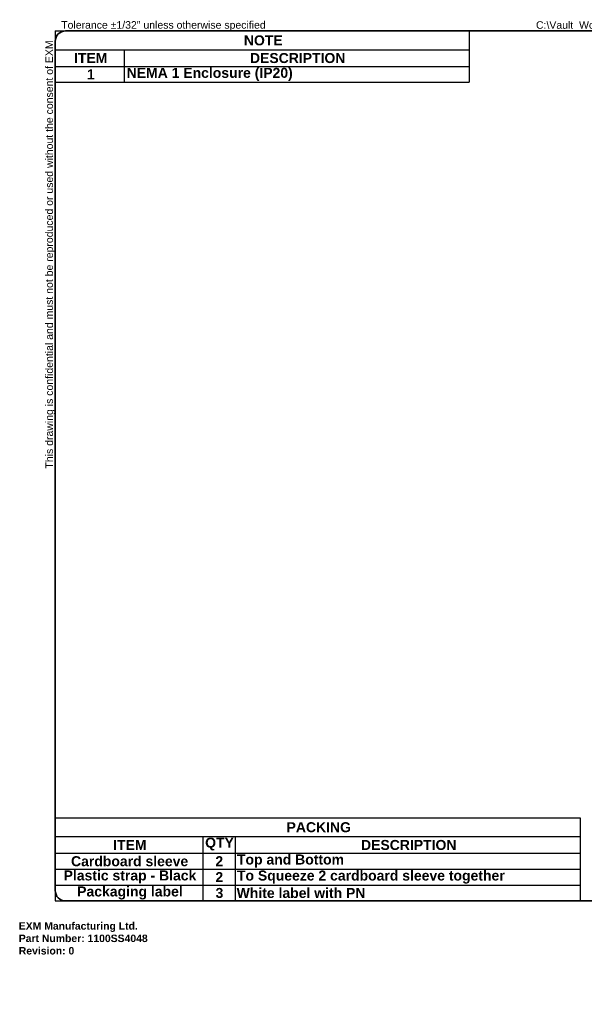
# Model space of a CAD drawing. Header units: inches. Extents: x 0 to 187, y -11 to 121.
# Tile 1 of 9: x 0 to 76, y -11 to 121. Entities that reach past the tile are written whole.
import ezdxf

# ---------------------------------------------------------------- set-up
doc = ezdxf.new("R2010")
doc.units = ezdxf.units.IN
doc.header["$LTSCALE"] = 11.188006
doc.header["$MEASUREMENT"] = 0
doc.layers.get('0').update_dxf_attribs({"lineweight": 25})
doc.layers.add('Sketch Geometry(ANSI)', color=7, linetype='Continuous', lineweight=25)
doc.layers.add('Symbols(ANSI)', color=7, linetype='Continuous', lineweight=25)
doc.styles.add('Current-ANSI', font='arial.ttf')
doc.styles.add('Dimension-ANSI', font='arialbd.ttf')
doc.styles.get("Standard").update_dxf_attribs({"font": 'arialbd.ttf'})

# ---------------------------------------------------------------- blocks, each defined once
blk = doc.blocks.new('Table1')
at = {"layer": 'Symbols(ANSI)', "color": 7, "lineweight": 30}
for p, q in [((0.437, 10.692), (5.406, 10.692)), ((0.437, 10.692), (0.437, 10.466)), ((5.406, 10.692), (5.406, 10.466)), ((0.437, 10.466), (5.406, 10.466)), ((0.437, 10.466), (0.437, 10.267)), ((1.264, 10.466), (1.264, 10.267)), ((5.406, 10.466), (5.406, 10.267)), ((0.437, 10.267), (5.406, 10.267)), ((0.437, 10.267), (0.437, 10.076)), ((1.264, 10.267), (1.264, 10.076)), ((5.406, 10.267), (5.406, 10.076)), ((0.437, 10.076), (5.406, 10.076))]:
    blk.add_line(p, q, dxfattribs=at)
at = {"layer": 'Symbols(ANSI)', "color": 7, "char_height": 0.12, "attachment_point": 7, "style": 'Dimension-ANSI'}
for s, insert in [('NOTE', (2.702, 10.517)), ('ITEM', (0.663, 10.307)), ('DESCRIPTION', (2.775, 10.305)), ('1', (0.818, 10.111)), ('NEMA 1 Enclosure (IP20)', (1.295, 10.093))]:
    blk.add_mtext(s, dxfattribs=dict(at, insert=insert))
blk = doc.blocks.new('Table2')
at = {"layer": 'Symbols(ANSI)', "color": 7, "lineweight": 30}
for p, q in [((0.436, 1.252), (6.739, 1.252)), ((0.436, 1.252), (0.436, 1.027)), ((6.739, 1.252), (6.739, 1.027)), ((0.436, 1.027), (6.739, 1.027)), ((0.436, 1.027), (0.436, 0.828)), ((2.208, 1.027), (2.208, 0.828)), ((2.597, 1.027), (2.597, 0.828)), ((6.739, 1.027), (6.739, 0.828)), ((0.436, 0.828), (6.739, 0.828)), ((0.436, 0.828), (0.436, 0.255)), ((2.208, 0.828), (2.208, 0.255)), ((2.597, 0.828), (2.597, 0.255)), ((6.739, 0.828), (6.739, 0.255)), ((0.436, 0.637), (6.739, 0.637)), ((0.436, 0.446), (6.739, 0.446)), ((0.436, 0.255), (6.739, 0.255))]:
    blk.add_line(p, q, dxfattribs=at)
at = {"layer": 'Symbols(ANSI)', "color": 7, "char_height": 0.12, "attachment_point": 7, "style": 'Dimension-ANSI'}
for s, insert in [('PACKING', (3.214, 1.078)), ('ITEM', (1.133, 0.867)), ('QTY', (2.237, 0.86)), ('DESCRIPTION', (4.108, 0.865)), ('Cardboard sleeve', (0.627, 0.67)), ('2', (2.36, 0.672)), ('Top and Bottom', (2.619, 0.656)), ('Plastic strap - Black', (0.538, 0.465)), ('2', (2.36, 0.481)), ('To Squeeze 2 cardboard sleeve together', (2.619, 0.463)), ('Packaging label', (0.701, 0.272)), ('3', (2.362, 0.289)), ('White label with PN', (2.615, 0.289))]:
    blk.add_mtext(s, dxfattribs=dict(at, insert=insert))
blk = doc.blocks.new('Borders 2_EXM - B (Inch)')
at = {"layer": 'Sketch Geometry(ANSI)', "linetype": 'Continuous', "lineweight": 35}
for p, q in [((16.438, 10.692), (0.562, 10.692)), ((0.437, 10.567), (0.437, 0.38)), ((16.562, 0.38), (16.562, 10.567)), ((0.562, 0.255), (16.438, 0.255))]:
    blk.add_line(p, q, dxfattribs=at)
for centre, start, end in [((0.562, 10.567), 90, 180), ((16.438, 10.567), 0, 90), ((0.562, 0.38), 180, 270), ((16.438, 0.38), 270, 0)]:
    blk.add_arc(centre, 0.125, start, end, dxfattribs=at)
at = {"layer": 'Symbols(ANSI)', "color": 7, "char_height": 0.09, "attachment_point": 7, "style": 'Current-ANSI'}
for s, insert in [('Tolerance ±1/32" unless otherwise specified', (0.509, 10.692)), ('Tolérance ±1/32" sauf spécification contraire', (13.963, 10.692))]:
    blk.add_mtext(s, dxfattribs=dict(at, insert=insert))
for s, insert, rotation in [('This drawing is confidential and must not be reproduced or used without the consent of EXM', (0.437, 5.442), 90), ('Ce dessin est confidentiel et ne doit pas être reproduit ou utilisé sans le consentement de EXM', (16.562, 10.567), 270)]:
    blk.add_mtext(s, dxfattribs=dict(at, insert=insert, rotation=rotation))
at = {"layer": 'Symbols(ANSI)', "color": 7, "style": 'Current-ANSI'}
blk.add_attdef('FILENAME_AND_PATH_001', (6.208, 10.718), '', height=0.09, dxfattribs=at)

msp = doc.modelspace()

# ---------------------------------------------------------------- block references
at = {"xscale": 11.18800553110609, "yscale": 11.18800553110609, "zscale": 11.18800553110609}
msp.add_blockref('Borders 2_EXM - B (Inch)', (0, 0), dxfattribs=at).add_auto_attribs({'FILENAME_AND_PATH_001': 'C:\\Vault_Workspace\\Inventor_Dwg\\BoxCad\\Result\\1100SS4048\\1100SS4048.idw'})
for name in ['Table1', 'Table2']:
    msp.add_blockref(name, (0, 0), dxfattribs=at)

# ---------------------------------------------------------------- texts
at = {"insert": (0, 0), "char_height": 1, "attachment_point": 1}
msp.add_mtext_dynamic_manual_height_columns('EXM Manufacturing Ltd.\\PPart Number: 1100SS4048\\PRevision: 0', width=6.991, gutter_width=1, heights=[0], dxfattribs=at).dxf.set("width", 100)

doc.saveas('drawing.dxf')
